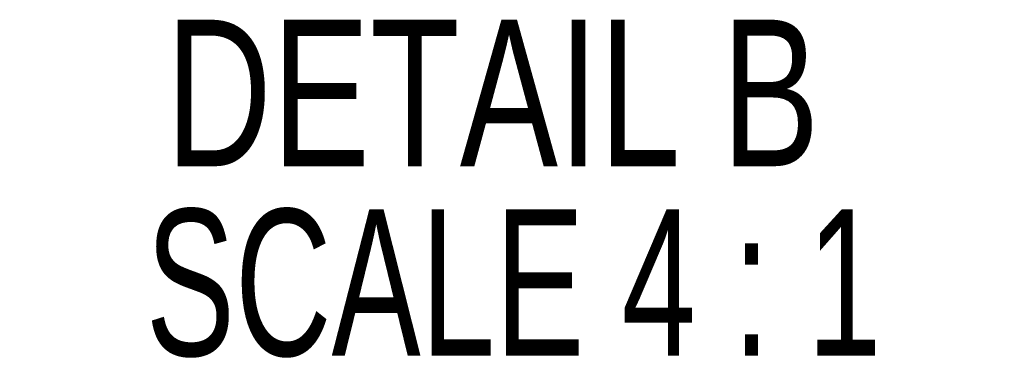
# Model space of a CAD drawing. Header units: inches. Extents: x 0 to 70.1, y 0 to 32.
# Tile 17 of 19: x 63.8 to 65.7, y 11.1 to 11.7. Entities that reach past the tile are written whole.
import ezdxf

# ---------------------------------------------------------------- set-up
doc = ezdxf.new("R2010")
doc.units = ezdxf.units.IN
doc.header["$LTSCALE"] = 4
doc.header["$MEASUREMENT"] = 0
doc.layers.add('DIMS', color=150, linetype='Continuous')
doc.styles.add('SLDTEXTSTYLE0', font='TXT', dxfattribs={"width": 0.75})
doc.styles.add('SLDTEXTSTYLE7', font='TXT', dxfattribs={"width": 0.6818181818})

msp = doc.modelspace()

# ---------------------------------------------------------------- texts
at = {"layer": 'DIMS', "linetype": 'Continuous', "lineweight": 18, "char_height": 0.2755905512, "attachment_point": 2}
for s, insert, style in [('DETAIL B', (64.73638146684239, 11.7177608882), 'SLDTEXTSTYLE0'), ('SCALE 4 : 1', (64.7759976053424, 11.3614069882), 'SLDTEXTSTYLE7')]:
    msp.add_mtext(s, dxfattribs=dict(at, insert=insert, style=style))

doc.saveas('drawing.dxf')
